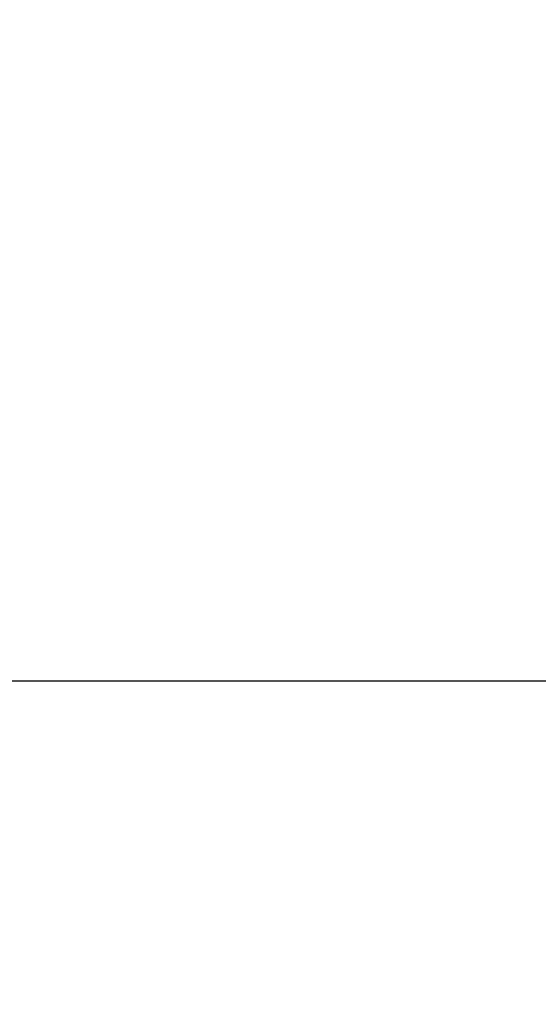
# Model space of a CAD drawing. Header units: millimetres. Extents: x 24 to 391, y -170 to 84.
# Tile 19 of 49: x 152 to 156, y 0 to 7. Entities that reach past the tile are written whole.
import ezdxf
from ezdxf import colors
from ezdxf.entities.mleader import LeaderData, LeaderLine
from ezdxf.math import Vec2, Vec3

# ---------------------------------------------------------------- set-up
doc = ezdxf.new("R2010")
doc.units = ezdxf.units.MM
doc.header["$MEASUREMENT"] = 0
doc.layers.add('丝印', color=250, linetype='Continuous')
doc.layers.add('尺寸标注', color=3, linetype='Continuous', lineweight=20)
doc.styles.get("Standard").update_dxf_attribs({"font": 'simfang.ttf'})

msp = doc.modelspace()

# ---------------------------------------------------------------- linework, layer by layer
at = {"layer": '丝印'}
msp.add_lwpolyline([(166.061, 2.2539), (140.061, 2.2539, 0.414214), (138.061, 0.2539), (138.061, -60.9908, 0.414214), (140.061, -62.9908), (192.5878, -62.9908, 0.414214), (194.5878, -60.9908), (194.5878, 0.2539, 0.414214), (192.5878, 2.2539)], format="xyb", close=True, dxfattribs=at)

# ---------------------------------------------------------------- leaders
at = {"layer": '尺寸标注'}
ml = msp.add_multileader_mtext('Standard', dxfattribs=at)
ml.set_content('M2.5*5PCB螺母×4', color=256)
ml.set_leader_properties()
ml.build(insert=Vec2(0, 0))
ml.multileader.update_dxf_attribs({"text_right_attachment_type": 6, "dogleg_length": 0.36, "arrow_head_size": 3})
ctx = ml.context
ctx.base_point, ctx.char_height, ctx.arrow_head_size, ctx.landing_gap_size, ctx.plane_origin = Vec3(151.458, 9.5972), 3, 3, 0.09, Vec3(193.1231, 0.7833)
ctx.right_attachment, ctx.text_align_type = 6, 2
notes = []
notes.append((ctx, [(1, (1, 1, 0), (186.918, 7.7286), (-1, 0), 0.36, [(0, [(191.0878, 1.5039)], 0, [])])]))
ctx.mtext.insert, ctx.mtext.alignment, ctx.mtext.flow_direction = Vec3(186.468, 11.3286), 3, 5
for ctx, leaders in notes:
    for number, flags, end, landing, length, lines in leaders:
        leader = LeaderData()
        leader.index, (leader.has_last_leader_line, leader.has_dogleg_vector, leader.attachment_direction) = number, flags
        leader.last_leader_point, leader.dogleg_vector, leader.dogleg_length = Vec3(end), Vec3(landing), length
        for number, points, colour, breaks in lines:
            line = LeaderLine()
            line.index, line.vertices, line.color, line.breaks = number, Vec3.list(points), colors.encode_raw_color(colour), breaks
            leader.lines.append(line)
        ctx.leaders.append(leader)

doc.saveas('drawing.dxf')
